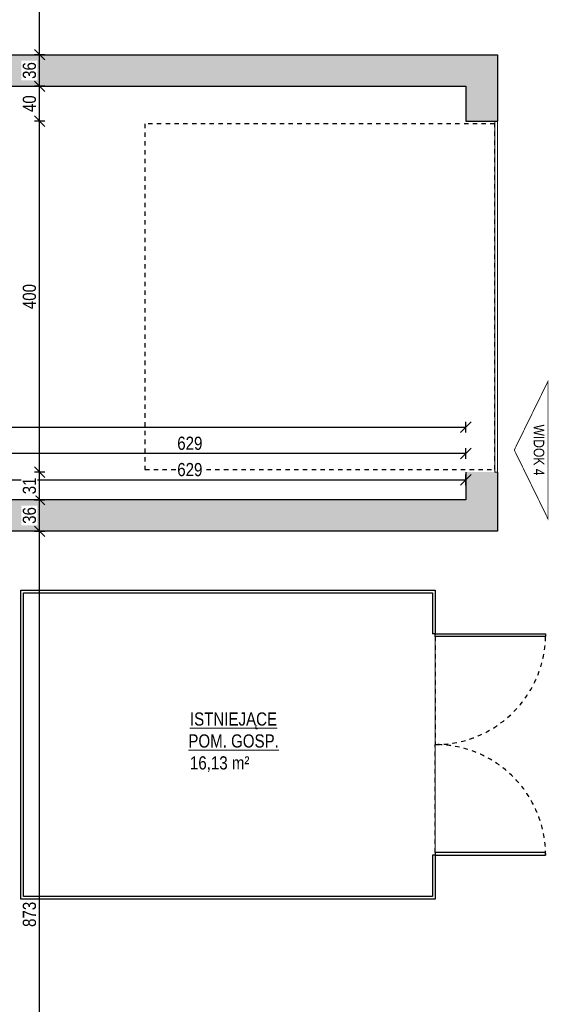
# Model space of a CAD drawing. Header units: millimetres. Extents: x 17147 to 52214, y -18116 to -4632.
# Tile 18 of 186: x 23127 to 23731, y -9441 to -8319. Entities that reach past the tile are written whole.
import ezdxf

# ---------------------------------------------------------------- set-up
doc = ezdxf.new("R2010")
doc.units = ezdxf.units.MM
doc.linetypes.add('3', pattern=[1, 0.5, -0.5])
doc.layers.get('Defpoints').update_dxf_attribs({"color": 6})
for name, color, linetype, lineweight in [('A-opis', 130, 'Continuous', 9), ('A-wymiar', 177, 'Continuous', 0), ('A_SCIANA_ISTN', 253, 'Continuous', 25)]:
    doc.layers.add(name, color=color, linetype=linetype, lineweight=lineweight)
doc.layers.add('S_KRESKOWANIE_SC_ISTN', color=7, linetype='Continuous', lineweight=0, true_color=0x878787)
doc.styles.get("Standard").update_dxf_attribs({"font": 'ARIALN.TTF'})
doc.styles.add('wymiary', font='ARIALN.TTF')
doc.dimstyles.new('anka', dxfattribs={"dimtxt": 15, "dimasz": 12, "dimexe": 6, "dimexo": 0.0625, "dimgap": 4, "dimtad": 1, "dimdec": 0, "dimzin": 0, "dimdsep": 46, "dimtxsty": 'wymiary', "dimblk": 'OBLIQUE', "dimcen": 0.09, "dimclrt": 7, "dimadec": 0, "dimazin": 0, "dimtfac": 1, "dimtdec": 0, "dimtix": 1, "dimtofl": 0, "dimtmove": 0, "dimatfit": 3, "dimldrblk": 'OBLIQUE', "dimfxl": 6, "dimfxlon": 1, "dimtfill": 1, "dimtolj": 1, "dimtzin": 0, "dimarcsym": 0})

# ---------------------------------------------------------------- blocks, each defined once
blk = doc.blocks.new('_OBLIQUE')
at = {"color": 0, "linetype": 'ByBlock'}
blk.add_line((-0.5, -0.5), (0.5, 0.5), dxfattribs=at)
blk = doc.blocks.new('*D752')
at = {"layer": 'A-wymiar', "color": 0, "lineweight": -2, "transparency": 16777216}
for p, q in [((23006.1, -8849.6), (23006.1, -8837.6)), ((23635.1, -8849.6), (23635.1, -8837.6)), ((23006.1, -8843.6), (23635.1, -8843.6))]:
    blk.add_line(p, q, dxfattribs=at)
at = {"layer": 'Defpoints', "color": 0, "transparency": 16777216}
for p in [(23635.1, -8843.6), (23635.1, -8866.2), (23006.1, -8910.2)]:
    blk.add_point(p, dxfattribs=at)
at = {"layer": 'A-wymiar', "color": 0, "lineweight": -2, "transparency": 16777216, "xscale": 12, "yscale": 12, "zscale": 12, "rotation": 180}
blk.add_blockref('_OBLIQUE', (23006.1, -8843.6), dxfattribs=at)
at = {"layer": 'A-wymiar', "color": 0, "lineweight": -2, "transparency": 16777216, "xscale": 12, "yscale": 12, "zscale": 12}
blk.add_blockref('_OBLIQUE', (23635.1, -8843.6), dxfattribs=at)
at = {"layer": 'A-wymiar', "color": 7, "transparency": 16777216, "insert": (23320.6, -8832), "char_height": 15, "attachment_point": 5, "style": 'wymiary', "bg_fill": 3, "box_fill_scale": 1.1, "bg_fill_color": 256, "bg_fill_true_color": 13158600, "bg_fill_transparency": 0}
blk.add_mtext('\\A1;629', dxfattribs=at)
blk = doc.blocks.new('*D753')
at = {"layer": 'A-wymiar', "color": 0, "lineweight": -2, "transparency": 16777216}
for p, q in [((23006.1, -8819.6), (23006.1, -8807.6)), ((23635.1, -8813.6), (23006.1, -8813.6)), ((23635.1, -8819.6), (23635.1, -8807.6))]:
    blk.add_line(p, q, dxfattribs=at)
at = {"layer": 'Defpoints', "color": 0, "transparency": 16777216}
for p in [(23006.1, -8813.6), (23006.1, -8866.2), (23635.1, -8866.2)]:
    blk.add_point(p, dxfattribs=at)
at = {"layer": 'A-wymiar', "color": 0, "lineweight": -2, "transparency": 16777216, "xscale": 12, "yscale": 12, "zscale": 12, "rotation": 180}
blk.add_blockref('_OBLIQUE', (23006.1, -8813.6), dxfattribs=at)
at = {"layer": 'A-wymiar', "color": 0, "lineweight": -2, "transparency": 16777216, "xscale": 12, "yscale": 12, "zscale": 12}
blk.add_blockref('_OBLIQUE', (23635.1, -8813.6), dxfattribs=at)
at = {"layer": 'A-wymiar', "color": 7, "transparency": 16777216, "insert": (23320.6, -8802), "char_height": 15, "attachment_point": 5, "style": 'wymiary', "bg_fill": 3, "box_fill_scale": 1.1, "bg_fill_color": 256, "bg_fill_true_color": 13158600, "bg_fill_transparency": 0}
blk.add_mtext('\\A1;629', dxfattribs=at)
blk = doc.blocks.new('*D757')
at = {"layer": 'A-wymiar', "color": 0, "lineweight": -2, "transparency": 16777216}
for p, q in [((21951.1, -8789.6), (21951.1, -8777.6)), ((21951.1, -8783.6), (23635.1, -8783.6)), ((23635.1, -8789.6), (23635.1, -8777.6))]:
    blk.add_line(p, q, dxfattribs=at)
at = {"layer": 'Defpoints', "color": 0, "transparency": 16777216}
for p in [(23635.1, -8783.6), (21951.1, -8813.6), (23635.1, -8813.6)]:
    blk.add_point(p, dxfattribs=at)
at = {"layer": 'A-wymiar', "color": 0, "lineweight": -2, "transparency": 16777216, "xscale": 12, "yscale": 12, "zscale": 12, "rotation": 180}
blk.add_blockref('_OBLIQUE', (21951.1, -8783.6), dxfattribs=at)
at = {"layer": 'A-wymiar', "color": 0, "lineweight": -2, "transparency": 16777216, "xscale": 12, "yscale": 12, "zscale": 12}
blk.add_blockref('_OBLIQUE', (23635.1, -8783.6), dxfattribs=at)
at = {"layer": 'A-wymiar', "color": 7, "transparency": 16777216, "insert": (22793.1, -8772), "char_height": 15, "attachment_point": 5, "style": 'wymiary', "bg_fill": 3, "box_fill_scale": 1.1, "bg_fill_color": 256, "bg_fill_true_color": 13158600, "bg_fill_transparency": 0}
blk.add_mtext('\\A1;1684', dxfattribs=at)
blk = doc.blocks.new('*D728')
at = {"layer": 'A-wymiar', "color": 0, "lineweight": -2, "transparency": 16777216}
for p, q in [((23143.4, -8902.2), (23155.4, -8902.2)), ((23149.4, -9775.2), (23149.4, -8902.2)), ((23143.4, -9775.2), (23155.4, -9775.2))]:
    blk.add_line(p, q, dxfattribs=at)
at = {"layer": 'Defpoints', "color": 0, "transparency": 16777216}
for p in [(23044.1, -8902.2), (23149.4, -8902.2), (23044.1, -9775.2)]:
    blk.add_point(p, dxfattribs=at)
at = {"layer": 'A-wymiar', "color": 0, "lineweight": -2, "transparency": 16777216, "xscale": 12, "yscale": 12, "zscale": 12}
for p, rotation in [((23149.4, -8902.2), 90), ((23149.4, -9775.2), 270)]:
    blk.add_blockref('_OBLIQUE', p, dxfattribs=dict(at, rotation=rotation))
at = {"layer": 'A-wymiar', "color": 7, "transparency": 16777216, "insert": (23137.8, -9338.7), "char_height": 15, "attachment_point": 5, "rotation": 90, "style": 'wymiary', "bg_fill": 3, "box_fill_scale": 1.1, "bg_fill_color": 256, "bg_fill_true_color": 13158600, "bg_fill_transparency": 0}
blk.add_mtext('\\A1;873', dxfattribs=at)
blk = doc.blocks.new('*D729')
at = {"layer": 'A-wymiar', "color": 0, "lineweight": -2, "transparency": 16777216}
for p, q in [((23143.4, -8866.2), (23155.4, -8866.2)), ((23149.4, -8902.2), (23149.4, -8866.2)), ((23143.4, -8902.2), (23155.4, -8902.2))]:
    blk.add_line(p, q, dxfattribs=at)
at = {"layer": 'Defpoints', "color": 0, "transparency": 16777216}
for p in [(23119.4, -8866.2), (23044.1, -8902.2)]:
    blk.add_point(p, dxfattribs=at)
at = {"layer": 'A-wymiar', "color": 0, "lineweight": -2, "transparency": 16777216, "xscale": 12, "yscale": 12, "zscale": 12}
for p, rotation in [((23149.4, -8866.2), 90), ((23149.4, -8902.2), 270)]:
    blk.add_blockref('_OBLIQUE', p, dxfattribs=dict(at, rotation=rotation))
at = {"layer": 'A-wymiar', "color": 7, "transparency": 16777216, "insert": (23137.8, -8884.2), "char_height": 15, "attachment_point": 5, "rotation": 90, "style": 'wymiary', "bg_fill": 3, "box_fill_scale": 1.1, "bg_fill_color": 256, "bg_fill_true_color": 13158600, "bg_fill_transparency": 0}
blk.add_mtext('\\A1;36', dxfattribs=at)
at = {"layer": 'Defpoints', "color": 0, "transparency": 16777216}
blk.add_point((23149.4, -8866.2), dxfattribs=at)
blk = doc.blocks.new('*D730')
at = {"layer": 'A-wymiar', "color": 0, "lineweight": -2, "transparency": 16777216}
for p, q in [((23155.4, -8834.8), (23143.4, -8834.8)), ((23149.4, -8866.2), (23149.4, -8834.8)), ((23143.4, -8866.2), (23155.4, -8866.2))]:
    blk.add_line(p, q, dxfattribs=at)
at = {"layer": 'Defpoints', "color": 0, "transparency": 16777216}
for p in [(23635.1, -8834.8), (23119.4, -8866.2)]:
    blk.add_point(p, dxfattribs=at)
at = {"layer": 'A-wymiar', "color": 0, "lineweight": -2, "transparency": 16777216, "xscale": 12, "yscale": 12, "zscale": 12}
for p, rotation in [((23149.4, -8834.8), 90), ((23149.4, -8866.2), 270)]:
    blk.add_blockref('_OBLIQUE', p, dxfattribs=dict(at, rotation=rotation))
at = {"layer": 'A-wymiar', "color": 7, "transparency": 16777216, "insert": (23137.8, -8850.5), "char_height": 15, "attachment_point": 5, "rotation": 90, "style": 'wymiary', "bg_fill": 3, "box_fill_scale": 1.1, "bg_fill_color": 256, "bg_fill_true_color": 13158600, "bg_fill_transparency": 0}
blk.add_mtext('\\A1;31', dxfattribs=at)
at = {"layer": 'Defpoints', "color": 0, "transparency": 16777216}
blk.add_point((23149.4, -8834.8), dxfattribs=at)
blk = doc.blocks.new('*D731')
at = {"layer": 'A-wymiar', "color": 0, "lineweight": -2, "transparency": 16777216}
for p, q in [((23155.4, -8434.8), (23143.4, -8434.8)), ((23149.4, -8834.8), (23149.4, -8434.8)), ((23155.4, -8834.8), (23143.4, -8834.8))]:
    blk.add_line(p, q, dxfattribs=at)
at = {"layer": 'Defpoints', "color": 0, "transparency": 16777216}
for p in [(23149.4, -8434.8), (23635.1, -8434.8), (23635.1, -8834.8)]:
    blk.add_point(p, dxfattribs=at)
at = {"layer": 'A-wymiar', "color": 0, "lineweight": -2, "transparency": 16777216, "xscale": 12, "yscale": 12, "zscale": 12}
for p, rotation in [((23149.4, -8434.8), 90), ((23149.4, -8834.8), 270)]:
    blk.add_blockref('_OBLIQUE', p, dxfattribs=dict(at, rotation=rotation))
at = {"layer": 'A-wymiar', "color": 7, "transparency": 16777216, "insert": (23137.8, -8634.8), "char_height": 15, "attachment_point": 5, "rotation": 90, "style": 'wymiary', "bg_fill": 3, "box_fill_scale": 1.1, "bg_fill_color": 256, "bg_fill_true_color": 13158600, "bg_fill_transparency": 0}
blk.add_mtext('\\A1;400', dxfattribs=at)
blk = doc.blocks.new('*D732')
at = {"layer": 'A-wymiar', "color": 0, "lineweight": -2, "transparency": 16777216}
for p, q in [((23155.4, -8395.2), (23143.4, -8395.2)), ((23149.4, -8434.8), (23149.4, -8395.2)), ((23155.4, -8434.8), (23143.4, -8434.8))]:
    blk.add_line(p, q, dxfattribs=at)
at = {"layer": 'Defpoints', "color": 0, "transparency": 16777216}
for p in [(23149.4, -8395.2), (23635.1, -8395.2), (23635.1, -8434.8)]:
    blk.add_point(p, dxfattribs=at)
at = {"layer": 'A-wymiar', "color": 0, "lineweight": -2, "transparency": 16777216, "xscale": 12, "yscale": 12, "zscale": 12}
for p, rotation in [((23149.4, -8395.2), 90), ((23149.4, -8434.8), 270)]:
    blk.add_blockref('_OBLIQUE', p, dxfattribs=dict(at, rotation=rotation))
at = {"layer": 'A-wymiar', "color": 7, "transparency": 16777216, "insert": (23137.8, -8415), "char_height": 15, "attachment_point": 5, "rotation": 90, "style": 'wymiary', "bg_fill": 3, "box_fill_scale": 1.1, "bg_fill_color": 256, "bg_fill_true_color": 13158600, "bg_fill_transparency": 0}
blk.add_mtext('\\A1;40', dxfattribs=at)
blk = doc.blocks.new('*D779')
at = {"layer": 'A-wymiar', "color": 0, "lineweight": -2, "transparency": 16777216}
for p, q in [((23155.4, -8359.2), (23143.4, -8359.2)), ((23149.4, -8395.2), (23149.4, -8359.2)), ((23155.4, -8395.2), (23143.4, -8395.2))]:
    blk.add_line(p, q, dxfattribs=at)
at = {"layer": 'Defpoints', "color": 0, "transparency": 16777216}
for p in [(23671.1, -8359.2), (23635.1, -8395.2)]:
    blk.add_point(p, dxfattribs=at)
at = {"layer": 'A-wymiar', "color": 0, "lineweight": -2, "transparency": 16777216, "xscale": 12, "yscale": 12, "zscale": 12}
for p, rotation in [((23149.4, -8359.2), 90), ((23149.4, -8395.2), 270)]:
    blk.add_blockref('_OBLIQUE', p, dxfattribs=dict(at, rotation=rotation))
at = {"layer": 'A-wymiar', "color": 7, "transparency": 16777216, "insert": (23137.8, -8377.2), "char_height": 15, "attachment_point": 5, "rotation": 90, "style": 'wymiary', "bg_fill": 3, "box_fill_scale": 1.1, "bg_fill_color": 256, "bg_fill_true_color": 13158600, "bg_fill_transparency": 0}
blk.add_mtext('\\A1;36', dxfattribs=at)
at = {"layer": 'Defpoints', "color": 0, "transparency": 16777216}
blk.add_point((23149.4, -8359.2), dxfattribs=at)
blk = doc.blocks.new('*D733')
at = {"layer": 'A-wymiar', "color": 0, "lineweight": -2, "transparency": 16777216}
for p, q in [((23143.4, -8043.1), (23155.4, -8043.1)), ((23149.4, -8359.2), (23149.4, -8043.1)), ((23155.4, -8359.2), (23143.4, -8359.2))]:
    blk.add_line(p, q, dxfattribs=at)
at = {"layer": 'Defpoints', "color": 0, "transparency": 16777216}
for p in [(23051.1, -8043.1), (23149.4, -8043.1), (23671.1, -8359.2)]:
    blk.add_point(p, dxfattribs=at)
at = {"layer": 'A-wymiar', "color": 0, "lineweight": -2, "transparency": 16777216, "xscale": 12, "yscale": 12, "zscale": 12}
for p, rotation in [((23149.4, -8043.1), 90), ((23149.4, -8359.2), 270)]:
    blk.add_blockref('_OBLIQUE', p, dxfattribs=dict(at, rotation=rotation))
at = {"layer": 'A-wymiar', "color": 7, "transparency": 16777216, "insert": (23137.8, -8201.2), "char_height": 15, "attachment_point": 5, "rotation": 90, "style": 'wymiary', "bg_fill": 3, "box_fill_scale": 1.1, "bg_fill_color": 256, "bg_fill_true_color": 13158600, "bg_fill_transparency": 0}
blk.add_mtext('\\A1;316', dxfattribs=at)

msp = doc.modelspace()

# ---------------------------------------------------------------- hatches: boundary and pattern name
at = {"layer": 'S_KRESKOWANIE_SC_ISTN', "transparency": 33554559}
h = msp.add_hatch(color=256, dxfattribs=at)
h.dxf.hatch_style = 1
h.paths.add_polyline_path([(23671.1, -8359.2), (23044.1, -8359.2), (23044.1, -8329.2), (23006.1, -8329.2), (23006.1, -8513.2), (23044.1, -8513.2), (23044.1, -8395.2), (23635.1, -8395.2), (23635.1, -8434.8), (23671.1, -8434.8)])
h = msp.add_hatch(color=256, dxfattribs=at)
h.dxf.hatch_style = 1
h.paths.add_polyline_path([(23671.1, -8834.8), (23635.1, -8834.8), (23635.1, -8866.2), (23006.1, -8866.2), (23006.1, -8910.2), (22988.1, -8910.2), (22988.1, -8935.2), (23006.1, -8935.2), (23006.1, -8970.2), (23044.1, -8970.2), (23044.1, -8902.2), (23671.1, -8902.2)])

# ---------------------------------------------------------------- linework, layer by layer
at = {"layer": 'A-opis', "color": 251, "true_color": 0x616161, "const_width": 1}
for points in [[(23728.9, -8809.6), (23728.9, -8731.1), (23690.4, -8809.6)], [(23728.9, -8809.6), (23728.9, -8888.2), (23690.4, -8809.6)]]:
    msp.add_lwpolyline(points, dxfattribs=at)
at = {"layer": 'A_SCIANA_ISTN'}
for points in [[(23044.1, -8359.2), (23671.1, -8359.2), (23671.1, -8434.8)], [(23006.1, -8513.2), (23044.1, -8513.2), (23044.1, -8395.2), (23635.1, -8395.2), (23635.1, -8434.8)], [(23635.1, -8434.8), (23671.1, -8434.8)], [(23635.1, -8834.8), (23635.1, -8866.2), (23006.1, -8866.2)], [(23671.1, -8834.8), (23671.1, -8902.2), (23044.1, -8902.2)], [(23600.1, -9019.2), (23597.1, -9019.2)], [(23600.1, -9271.3), (23597.1, -9271.3)]]:
    msp.add_lwpolyline(points, dxfattribs=at)
at = {"layer": 'A_SCIANA_ISTN', "linetype": '3', "ltscale": 10}
msp.add_lwpolyline([(23668.1, -8437.8), (23269.5, -8437.8), (23269.5, -8831.8), (23668.1, -8831.8)], close=True, dxfattribs=at)
at = {"layer": 'A_SCIANA_ISTN'}
for points in [[(23600.1, -9022.2), (23600.1, -9019.2), (23726.1, -9019.2), (23726.1, -9022.2)], [(23600.1, -9268.3), (23600.1, -9271.3), (23726.1, -9271.3), (23726.1, -9268.3)]]:
    msp.add_lwpolyline(points, close=True, dxfattribs=at)
at = {"layer": 'A_SCIANA_ISTN', "linetype": '3', "ltscale": 10}
for points in [[(23600.1, -9022.2), (23600.1, -9145.2)], [(23600.1, -9268.3), (23600.1, -9145.2)]]:
    msp.add_lwpolyline(points, dxfattribs=at)
for centre, start, end in [((23600.1, -9019.2), 270, 0), ((23600.1, -9271.3), 0, 90)]:
    msp.add_arc(centre, 126.1, start, end, dxfattribs=at)
at = {"layer": 'S_KRESKOWANIE_SC_ISTN'}
msp.add_line((23671.1, -8434.8), (23671.1, -8834.8), dxfattribs=at)
msp.add_lwpolyline([(23671.1, -8434.8), (23668.1, -8434.8), (23668.1, -8834.8), (23671.1, -8834.8)], close=True, dxfattribs=at)

# ---------------------------------------------------------------- texts
at = {"layer": 'A-opis', "color": 156, "true_color": 0x0f468a, "char_height": 15, "attachment_point": 1, "style": 'wymiary'}
for s, insert in [('\\pi84.53;{\\LISTNIEJĄCE\\P\\pi82.719;POM. GOSP.\\P\\pi99.228;}40,82 m²', (22179.6, -8229.7)), ('\\pi84.53;{\\LISTNIEJĄCE\\P\\pi82.719;POM. GOSP.\\P\\pi104.25;}9,68 m²', (21925.6, -8654.4)), ('\\pi84.53;{\\LISTNIEJĄCE\\P\\pi32.321;POM.GOSP. GARAŻOWE\\P\\pi99.438;}60,97 m²', (22625.9, -8672.9)), ('\\pi84.53;{\\LISTNIEJĄCE\\P\\pi82.719;POM. GOSP.\\P\\pi104.22;}6,80 m²', (22715.5, -9015.8)), ('\\pi84.53;{\\LISTNIEJĄCE\\P\\pi82.719;POM. GOSP.\\P\\pi100.05;}16,13 m²', (23236.2, -9108.6)), ('\\pi84.53;{\\LISTNIEJĄCE\\P\\pi41.893;POM. WARSZTATOWE\\P\\pi99.228;}47,27 m²', (22113.9, -9310.5))]:
    msp.add_mtext_dynamic_manual_height_columns(s, width=265.792, gutter_width=12.5, heights=[0], dxfattribs=dict(at, insert=insert))
at = {"layer": 'A-opis', "color": 251, "true_color": 0x616161, "insert": (23718.5, -8809.6), "char_height": 12, "attachment_point": 5, "rotation": 270}
msp.add_mtext_dynamic_manual_height_columns('WIDOK 4 ', width=156.141, gutter_width=12.5, heights=[0], dxfattribs=at)

# ---------------------------------------------------------------- next in the draw order: dimensions: what is measured, and where the dimension line sits
at = {"layer": 'A-wymiar'}
dim = msp.add_linear_dim(base=(23635.1, -8843.6), p1=(23006.1, -8910.2), p2=(23635.1, -8866.2), dimstyle='anka', override={"dimtmove": 1}, dxfattribs=at)
dim.commit()
dim.dimension.update_dxf_attribs({"geometry": '*D752', "text_midpoint": (23320.6, -8832)})

# ---------------------------------------------------------------- next in the draw order: dimensions: what is measured, and where the dimension line sits
dim = msp.add_linear_dim(base=(23006.1, -8813.6), p1=(23635.1, -8866.2), p2=(23006.1, -8866.2), dimstyle='anka', dxfattribs=at)
dim.commit()
dim.dimension.update_dxf_attribs({"geometry": '*D753', "text_midpoint": (23320.6, -8802)})
dim = msp.add_linear_dim(base=(23149.4, -8902.2), p1=(23044.1, -9775.2), p2=(23044.1, -8902.2), angle=90, dimstyle='anka', dxfattribs=at)
dim.commit()
dim.dimension.update_dxf_attribs({"geometry": '*D728', "text_midpoint": (23137.8, -9338.7)})

# ---------------------------------------------------------------- next in the draw order: linework, layer by layer
msp.add_lwpolyline([(23128.1, -8969.2), (23600.1, -8969.2), (23600.1, -9321.3), (23128.1, -9321.3)], close=True, dxfattribs=at)
at = {"layer": 'A_SCIANA_ISTN'}
for points in [[(23128.1, -8969.2), (23600.1, -8969.2), (23600.1, -9019.2)], [(23600.1, -9271.3), (23600.1, -9321.3), (23128.1, -9321.3), (23128.1, -8969.2)], [(23597.1, -9271.3), (23597.1, -9318.3), (23131.1, -9318.3), (23131.1, -8972.2), (23597.1, -8972.2), (23597.1, -9019.2)]]:
    msp.add_lwpolyline(points, dxfattribs=at)

# ---------------------------------------------------------------- next in the draw order: dimensions: what is measured, and where the dimension line sits
at = {"layer": 'A-wymiar'}
dim = msp.add_linear_dim(base=(23635.1, -8783.6), p1=(21951.1, -8813.6), p2=(23635.1, -8813.6), dimstyle='anka', dxfattribs=at)
dim.commit()
dim.dimension.update_dxf_attribs({"geometry": '*D757', "text_midpoint": (22793.1, -8772)})
dim = msp.add_linear_dim(base=(23149.4, -8866.2), p1=(23044.1, -8902.2), p2=(23119.4, -8866.2), angle=90, dimstyle='anka', override={"dimtmove": 1}, dxfattribs=at)
dim.commit()
dim.dimension.update_dxf_attribs({"geometry": '*D729', "text_midpoint": (23137.8, -8884.2)})

# ---------------------------------------------------------------- next in the draw order: dimensions: what is measured, and where the dimension line sits
dim = msp.add_linear_dim(base=(23149.4, -8834.8), p1=(23119.4, -8866.2), p2=(23635.1, -8834.8), angle=90, dimstyle='anka', override={"dimtmove": 1}, dxfattribs=at)
dim.commit()
dim.dimension.update_dxf_attribs({"geometry": '*D730', "text_midpoint": (23137.8, -8850.5)})

# ---------------------------------------------------------------- next in the draw order: dimensions: what is measured, and where the dimension line sits
dim = msp.add_linear_dim(base=(23149.4, -8434.8), p1=(23635.1, -8834.8), p2=(23635.1, -8434.8), angle=90, dimstyle='anka', override={"dimtmove": 1}, dxfattribs=at)
dim.commit()
dim.dimension.update_dxf_attribs({"geometry": '*D731', "text_midpoint": (23137.8, -8634.8)})

# ---------------------------------------------------------------- next in the draw order: dimensions: what is measured, and where the dimension line sits
dim = msp.add_linear_dim(base=(23149.4, -8395.2), p1=(23635.1, -8434.8), p2=(23635.1, -8395.2), angle=90, dimstyle='anka', override={"dimtmove": 1}, dxfattribs=at)
dim.commit()
dim.dimension.update_dxf_attribs({"geometry": '*D732', "text_midpoint": (23137.8, -8415)})

# ---------------------------------------------------------------- next in the draw order: dimensions: what is measured, and where the dimension line sits
dim = msp.add_linear_dim(base=(23149.4, -8359.2), p1=(23635.1, -8395.2), p2=(23671.1, -8359.2), angle=90, dimstyle='anka', override={"dimtmove": 1}, dxfattribs=at)
dim.commit()
dim.dimension.update_dxf_attribs({"geometry": '*D779', "text_midpoint": (23137.8, -8377.2)})

# ---------------------------------------------------------------- next in the draw order: dimensions: what is measured, and where the dimension line sits
dim = msp.add_linear_dim(base=(23149.4, -8043.1), p1=(23671.1, -8359.2), p2=(23051.1, -8043.1), angle=90, dimstyle='anka', override={"dimtmove": 1}, dxfattribs=at)
dim.commit()
dim.dimension.update_dxf_attribs({"geometry": '*D733', "text_midpoint": (23137.8, -8201.2)})

doc.saveas('drawing.dxf')
